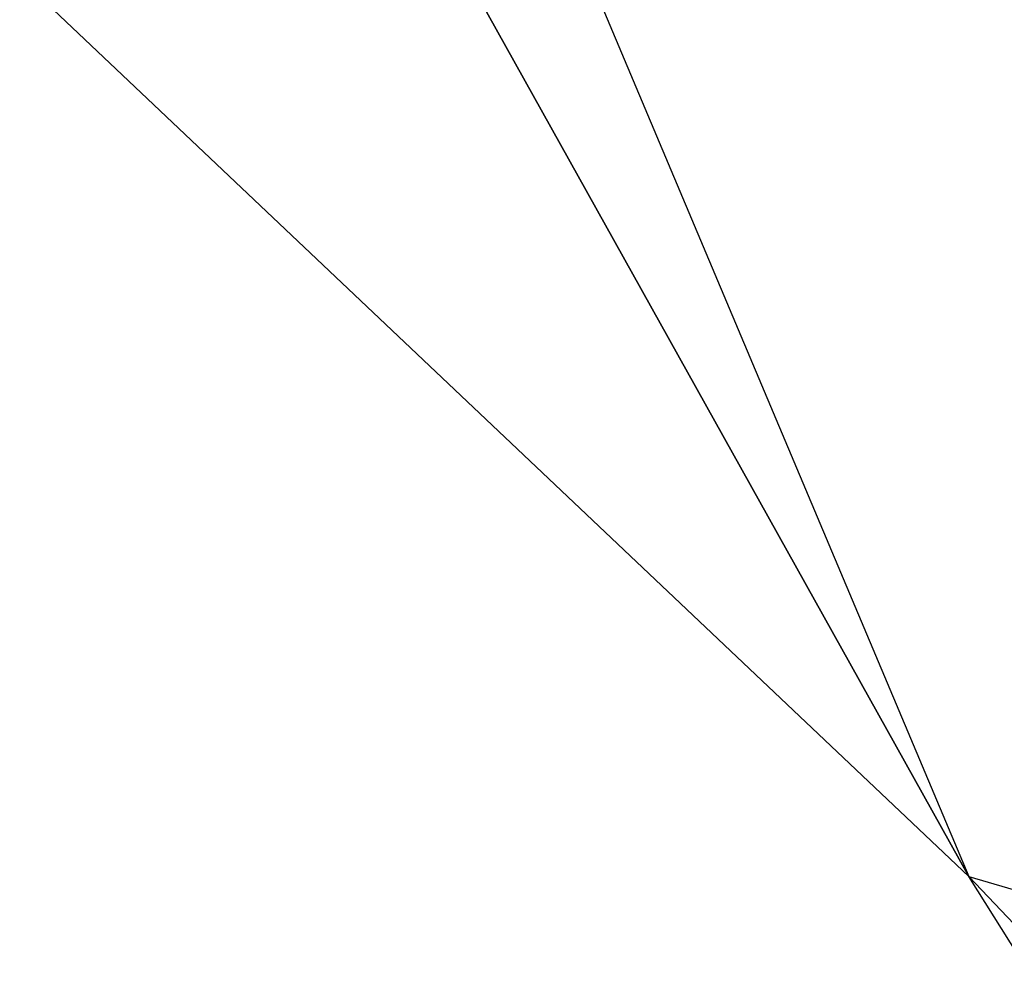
# Model space of a CAD drawing. Header units: millimetres. Extents: x 0 to 195, y 0 to 225.
# Tile 33 of 206: x 46.0842 to 46.1148, y 47.3054 to 47.3354. Entities that reach past the tile are written whole.
import ezdxf

# ---------------------------------------------------------------- set-up
doc = ezdxf.new("R2010")
doc.units = ezdxf.units.MM
doc.header["$LTSCALE"] = 25.4
doc.layers.get('0').update_dxf_attribs({"true_color": 0xff5454})

# ---------------------------------------------------------------- blocks, each defined once
blk = doc.blocks.new('TYBR-4685.STL')
at = {"color": 0}
mesh = blk.add_polyface(dxfattribs=at)
corners = [(84.216469, 72.600105, 906.074585), (84.682289, 72.093849, 905.828491), (85.25058, 70.745872, 908.624817)]
mesh.append_faces([[corners[k] for k in face] for face in [(0, 1, 2)]], dxfattribs={"color": 0})
mesh = blk.add_polyface(dxfattribs=at)
corners = [(84.216469, 72.600105, 906.074585), (85.25058, 70.745872, 908.624817), (84.794106, 71.178444, 908.999634)]
mesh.append_faces([[corners[k] for k in face] for face in [(0, 1, 2)]], dxfattribs={"color": 0})
mesh = blk.add_polyface(dxfattribs=at)
corners = [(86.443481, 69.489586, 910.198608), (85.25058, 70.745872, 908.624817), (85.746284, 70.600082, 908.39679), (85.975098, 69.591896, 910.497131)]
mesh.append_faces([[corners[k] for k in face] for face in [(0, 1, 2), (1, 0, 3)]], dxfattribs={"vtx0": -1, "color": 0})

msp = doc.modelspace()

# ---------------------------------------------------------------- block references
at = {"color": 250, "true_color": 0x2c2c2c}
msp.add_blockref('TYBR-4685.STL', (-39.136856, -23.437149), dxfattribs=at)

doc.saveas('drawing.dxf')
